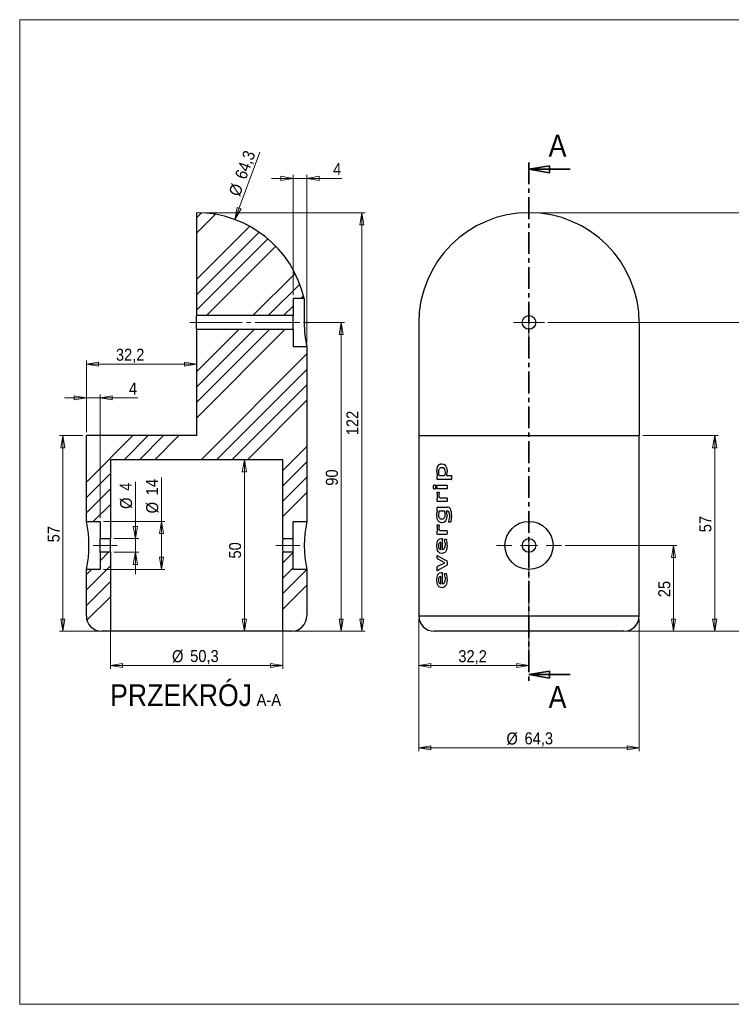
# Model space of a CAD drawing. Header units: millimetres. Extents: x 30 to 415, y 5 to 292.
# Tile 1 of 2: x 30 to 238, y 5 to 292. Entities that reach past the tile are written whole.
import ezdxf

# ---------------------------------------------------------------- set-up
doc = ezdxf.new("R2010")
doc.units = ezdxf.units.MM
for name, pattern in [('SLD-Linia-ciągła', [0]), ('SLD-Linia-długa-kreska-kropka', [19.05, 15.24, -1.27, 1.27, -1.27]), ('SLD-Linia-kreska-kropka', [10.16, 6.35, -1.27, 1.27, -1.27])]:
    doc.linetypes.add(name, pattern=pattern)
doc.styles.add('SLDTEXTSTYLE0', font='GOTHIC.TTF', dxfattribs={"width": 0.913})
doc.dimstyles.new('SLDDIMSTYLE0', dxfattribs={"dimtxt": 3.5, "dimasz": 3.556, "dimexe": 0, "dimexo": 0.0625, "dimgap": 0.875, "dimtad": 1, "dimdec": 1, "dimrnd": 1e-09, "dimzin": 12, "dimdsep": 46, "dimtxsty": 'SLDTEXTSTYLE0', "dimblk1": 'CLOSED', "dimblk2": 'CLOSED', "dimsah": 1, "dimcen": 0.09, "dimadec": 0, "dimazin": 3, "dimtfac": 1, "dimtdec": 1, "dimtofl": 0, "dimtmove": 0, "dimatfit": 3, "dimldrblk": 'CLOSED', "dimfxl": 1, "dimfrac": 2, "dimtolj": 1, "dimtzin": 12, "dimarcsym": 0})
doc.dimstyles.new('SLDDIMSTYLE1', dxfattribs={"dimtxt": 3.5, "dimasz": 3.556, "dimexe": 0, "dimexo": 0.0625, "dimgap": 0.875, "dimtad": 1, "dimdec": 1, "dimrnd": 1e-09, "dimzin": 12, "dimdsep": 46, "dimtxsty": 'SLDTEXTSTYLE0', "dimblk1": 'CLOSED', "dimblk2": 'CLOSED', "dimsah": 1, "dimcen": 0.09, "dimadec": 0, "dimazin": 3, "dimtfac": 1, "dimtdec": 1, "dimtmove": 0, "dimatfit": 0, "dimldrblk": 'CLOSED', "dimfxl": 1, "dimfrac": 2, "dimtolj": 1, "dimtzin": 12, "dimarcsym": 0})
doc.dimstyles.new('SLDDIMSTYLE2', dxfattribs={"dimtxt": 3.5, "dimasz": 3.556, "dimexe": 0, "dimexo": 0.0625, "dimgap": 0.875, "dimtad": 1, "dimdec": 1, "dimrnd": 1e-09, "dimzin": 12, "dimdsep": 46, "dimtxsty": 'SLDTEXTSTYLE0', "dimblk1": 'CLOSED', "dimblk2": 'CLOSED', "dimsah": 1, "dimcen": 0, "dimadec": 0, "dimazin": 3, "dimtfac": 1, "dimtdec": 1, "dimtofl": 0, "dimtmove": 0, "dimatfit": 3, "dimldrblk": 'CLOSED', "dimfxl": 1, "dimfrac": 2, "dimtolj": 1, "dimtzin": 12, "dimarcsym": 0})

# ---------------------------------------------------------------- blocks, each defined once
blk = doc.blocks.new('_Closed')
at = {"color": 0, "linetype": 'ByBlock', "lineweight": -2}
for p, q in [((-1, 0.166667), (0, 0)), ((-1, 0.166667), (-1, -0.166667)), ((0, 0), (-1, -0.166667)), ((0, 0), (-1, 0))]:
    blk.add_line(p, q, dxfattribs=at)
blk = doc.blocks.new('_D')
at = {"color": 7, "linetype": 'SLD-Linia-ciągła', "lineweight": 18, "true_color": 0xffffff}
for p, q in [((189.02, 138.75), (221.67, 138.75)), ((220.67, 113.75), (220.67, 138.75)), ((207.17, 113.75), (221.67, 113.75))]:
    blk.add_line(p, q, dxfattribs=at)
at = {"color": 7, "linetype": 'SLD-Linia-ciągła', "lineweight": 18, "true_color": 0xffffff, "xscale": 3.556, "yscale": 3.556}
for p, rotation in [((220.67, 138.75), 90.0000000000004), ((220.67, 113.75), 270.0000000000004)]:
    blk.add_blockref('_Closed', p, dxfattribs=dict(at, rotation=rotation))
at = {"color": 7, "linetype": 'SLD-Linia-ciągła', "lineweight": 18, "true_color": 0xffffff, "insert": (216.2, 123.66), "char_height": 3.5, "attachment_point": 1, "rotation": 90, "style": 'SLDTEXTSTYLE0'}
blk.add_mtext('25', dxfattribs=at)
blk = doc.blocks.new('_D_1')
at = {"color": 7, "linetype": 'SLD-Linia-ciągła', "lineweight": 18, "true_color": 0xffffff}
for p, q in [((211.67, 170.75), (233.67, 170.75)), ((232.67, 113.75), (232.67, 170.75)), ((207.17, 113.75), (233.67, 113.75))]:
    blk.add_line(p, q, dxfattribs=at)
at = {"color": 7, "linetype": 'SLD-Linia-ciągła', "lineweight": 18, "true_color": 0xffffff, "xscale": 3.556, "yscale": 3.556}
for p, rotation in [((232.67, 170.75), 90.0000000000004), ((232.67, 113.75), 270.0000000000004)]:
    blk.add_blockref('_Closed', p, dxfattribs=dict(at, rotation=rotation))
at = {"color": 7, "linetype": 'SLD-Linia-ciągła', "lineweight": 18, "true_color": 0xffffff, "insert": (228.2, 142.59), "char_height": 3.5, "attachment_point": 1, "rotation": 90, "style": 'SLDTEXTSTYLE0'}
blk.add_mtext('57', dxfattribs=at)
blk = doc.blocks.new('_D_2')
at = {"color": 7, "linetype": 'SLD-Linia-ciągła', "lineweight": 18, "true_color": 0xffffff}
for p, q in [((184.02, 203.75), (245.67, 203.75)), ((244.67, 113.75), (244.67, 203.75)), ((207.17, 113.75), (245.67, 113.75))]:
    blk.add_line(p, q, dxfattribs=at)
at = {"color": 7, "linetype": 'SLD-Linia-ciągła', "lineweight": 18, "true_color": 0xffffff, "xscale": 3.556, "yscale": 3.556}
for p, rotation in [((244.67, 203.75), 90.0000000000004), ((244.67, 113.75), 270.0000000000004)]:
    blk.add_blockref('_Closed', p, dxfattribs=dict(at, rotation=rotation))
at = {"color": 7, "linetype": 'SLD-Linia-ciągła', "lineweight": 18, "true_color": 0xffffff, "insert": (240.2, 156.16), "char_height": 3.5, "attachment_point": 1, "rotation": 90, "style": 'SLDTEXTSTYLE0'}
blk.add_mtext('90', dxfattribs=at)
blk = doc.blocks.new('_D_3')
at = {"color": 7, "linetype": 'SLD-Linia-ciągła', "lineweight": 18, "true_color": 0xffffff}
for p, q in [((179.52, 235.75), (254.61, 235.75)), ((253.61, 113.75), (253.61, 235.75)), ((207.17, 113.75), (254.61, 113.75))]:
    blk.add_line(p, q, dxfattribs=at)
at = {"color": 7, "linetype": 'SLD-Linia-ciągła', "lineweight": 18, "true_color": 0xffffff, "xscale": 3.556, "yscale": 3.556}
for p, rotation in [((253.61, 235.75), 90.0000000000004), ((253.61, 113.75), 270.0000000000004)]:
    blk.add_blockref('_Closed', p, dxfattribs=dict(at, rotation=rotation))
at = {"color": 7, "linetype": 'SLD-Linia-ciągła', "lineweight": 18, "true_color": 0xffffff, "insert": (249.14, 154.87), "char_height": 3.5, "attachment_point": 1, "rotation": 90, "style": 'SLDTEXTSTYLE0'}
blk.add_mtext('122', dxfattribs=at)
blk = doc.blocks.new('_D_4')
at = {"color": 7, "linetype": 'SLD-Linia-ciągła', "lineweight": 18, "true_color": 0xffffff}
for p, q in [((146.37, 117.25), (146.37, 78.75)), ((210.67, 117.25), (210.67, 78.75)), ((146.37, 79.75), (210.67, 79.75))]:
    blk.add_line(p, q, dxfattribs=at)
at = {"color": 7, "linetype": 'SLD-Linia-ciągła', "lineweight": 18, "true_color": 0xffffff, "xscale": 3.556, "yscale": 3.556, "rotation": 180.0000000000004}
blk.add_blockref('_Closed', (146.37, 79.75), dxfattribs=at)
at = {"color": 7, "linetype": 'SLD-Linia-ciągła', "lineweight": 18, "true_color": 0xffffff, "xscale": 3.556, "yscale": 3.556}
blk.add_blockref('_Closed', (210.67, 79.75), dxfattribs=at)
at = {"color": 7, "linetype": 'SLD-Linia-ciągła', "lineweight": 18, "true_color": 0xffffff, "char_height": 3.5, "attachment_point": 1, "style": 'SLDTEXTSTYLE0'}
for s, insert in [('%%c', (171.94, 84.22)), ('64,3', (177.22, 84.27))]:
    blk.add_mtext(s, dxfattribs=dict(at, insert=insert))
blk = doc.blocks.new('_D_5')
at = {"color": 7, "linetype": 'SLD-Linia-ciągła', "lineweight": 18, "true_color": 0xffffff}
for p, q in [((178.52, 128.25), (178.52, 102.75)), ((146.37, 117.25), (146.37, 102.75)), ((146.37, 103.75), (178.52, 103.75))]:
    blk.add_line(p, q, dxfattribs=at)
at = {"color": 7, "linetype": 'SLD-Linia-ciągła', "lineweight": 18, "true_color": 0xffffff, "xscale": 3.556, "yscale": 3.556, "rotation": 180.0000000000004}
blk.add_blockref('_Closed', (146.37, 103.75), dxfattribs=at)
at = {"color": 7, "linetype": 'SLD-Linia-ciągła', "lineweight": 18, "true_color": 0xffffff, "xscale": 3.556, "yscale": 3.556}
blk.add_blockref('_Closed', (178.52, 103.75), dxfattribs=at)
at = {"color": 7, "linetype": 'SLD-Linia-ciągła', "lineweight": 18, "true_color": 0xffffff, "insert": (157.92, 108.22), "char_height": 3.5, "attachment_point": 1, "style": 'SLDTEXTSTYLE0'}
blk.add_mtext('32,2', dxfattribs=at)
blk = doc.blocks.new('SW_CENTERMARKSYMBOL_0')
at = {"color": 0, "linetype": 'SLD-Linia-ciągła', "lineweight": 18}
for p, q in [((0, 2.5), (0, 4.5)), ((-2.5, 0), (-4.5, 0)), ((0, 0), (-2.5, 0)), ((0, 0), (0, 2.5)), ((0, 0), (0, -2.5)), ((0, 0), (2.5, 0)), ((2.5, 0), (4.5, 0)), ((0, -2.5), (0, -4.5))]:
    blk.add_line(p, q, dxfattribs=at)
blk = doc.blocks.new('SW_CENTERMARKSYMBOL_1')
at = {"color": 0, "linetype": 'SLD-Linia-ciągła', "lineweight": 18}
for p, q in [((0, 5), (0, 9.5)), ((-5, 0), (-9.5, 0)), ((0, 0), (-2.5, 0)), ((0, 0), (0, 2.5)), ((0, 0), (0, -2.5)), ((0, 0), (2.5, 0)), ((5, 0), (9.5, 0)), ((0, -5), (0, -9.5))]:
    blk.add_line(p, q, dxfattribs=at)
blk = doc.blocks.new('_D_6')
at = {"color": 7, "linetype": 'SLD-Linia-ciągła', "lineweight": 18, "true_color": 0xffffff}
for p, q in [((56.44, 139.75), (56.44, 102.75)), ((106.74, 139.75), (106.74, 102.75)), ((106.74, 103.75), (56.44, 103.75))]:
    blk.add_line(p, q, dxfattribs=at)
at = {"color": 7, "linetype": 'SLD-Linia-ciągła', "lineweight": 18, "true_color": 0xffffff, "xscale": 3.556, "yscale": 3.556, "rotation": 180.0000000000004}
blk.add_blockref('_Closed', (56.44, 103.75, 15.87), dxfattribs=at)
at = {"color": 7, "linetype": 'SLD-Linia-ciągła', "lineweight": 18, "true_color": 0xffffff, "xscale": 3.556, "yscale": 3.556}
blk.add_blockref('_Closed', (106.74, 103.75, 15.87), dxfattribs=at)
at = {"color": 7, "linetype": 'SLD-Linia-ciągła', "lineweight": 18, "true_color": 0xffffff, "char_height": 3.5, "attachment_point": 1, "style": 'SLDTEXTSTYLE0'}
for s, insert in [('%%c', (74.43, 108.22)), ('50,3', (79.71, 108.27))]:
    blk.add_mtext(s, dxfattribs=dict(at, insert=insert))
blk = doc.blocks.new('_D_7')
at = {"color": 7, "linetype": 'SLD-Linia-ciągła', "lineweight": 18, "true_color": 0xffffff}
blk.add_line((95.51, 163.75), (95.51, 113.75), dxfattribs=at)
at = {"color": 7, "linetype": 'SLD-Linia-ciągła', "lineweight": 18, "true_color": 0xffffff, "xscale": 3.556, "yscale": 3.556}
for p, rotation in [((95.51, 163.75, 15.87), 90.0000000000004), ((95.51, 113.75, 15.87), 270.0000000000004)]:
    blk.add_blockref('_Closed', p, dxfattribs=dict(at, rotation=rotation))
at = {"color": 7, "linetype": 'SLD-Linia-ciągła', "lineweight": 18, "true_color": 0xffffff, "insert": (91.04, 134.93), "char_height": 3.5, "attachment_point": 1, "rotation": 90, "style": 'SLDTEXTSTYLE0'}
blk.add_mtext('50', dxfattribs=at)
blk = doc.blocks.new('_D_8')
at = {"color": 7, "linetype": 'SLD-Linia-ciągła', "lineweight": 18, "true_color": 0xffffff}
for p, q in [((48.44, 170.75), (41.61, 170.75)), ((42.61, 113.75), (42.61, 170.75)), ((55.44, 113.75), (41.61, 113.75))]:
    blk.add_line(p, q, dxfattribs=at)
at = {"color": 7, "linetype": 'SLD-Linia-ciągła', "lineweight": 18, "true_color": 0xffffff, "xscale": 3.556, "yscale": 3.556}
for p, rotation in [((42.61, 170.75, 15.87), 90.0000000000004), ((42.61, 113.75, 15.87), 270.0000000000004)]:
    blk.add_blockref('_Closed', p, dxfattribs=dict(at, rotation=rotation))
at = {"color": 7, "linetype": 'SLD-Linia-ciągła', "lineweight": 18, "true_color": 0xffffff, "insert": (38.14, 139.66), "char_height": 3.5, "attachment_point": 1, "rotation": 90, "style": 'SLDTEXTSTYLE0'}
blk.add_mtext('57', dxfattribs=at)
blk = doc.blocks.new('_D_9')
at = {"color": 7, "linetype": 'SLD-Linia-ciągła', "lineweight": 18, "true_color": 0xffffff}
for p, q in [((82.59, 235.75), (130.74, 235.75)), ((129.74, 113.75), (129.74, 235.75)), ((107.74, 113.75), (130.74, 113.75))]:
    blk.add_line(p, q, dxfattribs=at)
at = {"color": 7, "linetype": 'SLD-Linia-ciągła', "lineweight": 18, "true_color": 0xffffff, "xscale": 3.556, "yscale": 3.556}
for p, rotation in [((129.74, 235.75, 15.87), 90.0000000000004), ((129.74, 113.75, 15.87), 270.0000000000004)]:
    blk.add_blockref('_Closed', p, dxfattribs=dict(at, rotation=rotation))
at = {"color": 7, "linetype": 'SLD-Linia-ciągła', "lineweight": 18, "true_color": 0xffffff, "insert": (125.27, 170.87), "char_height": 3.5, "attachment_point": 1, "rotation": 90, "style": 'SLDTEXTSTYLE0'}
blk.add_mtext('122', dxfattribs=at)
blk = doc.blocks.new('_D_10')
at = {"color": 7, "linetype": 'SLD-Linia-ciągła', "lineweight": 18, "true_color": 0xffffff}
for p, q in [((112.74, 203.75), (124.74, 203.75)), ((123.74, 113.75), (123.74, 203.75)), ((107.74, 113.75), (124.74, 113.75))]:
    blk.add_line(p, q, dxfattribs=at)
at = {"color": 7, "linetype": 'SLD-Linia-ciągła', "lineweight": 18, "true_color": 0xffffff, "xscale": 3.556, "yscale": 3.556}
for p, rotation in [((123.74, 203.75, 15.87), 90.0000000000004), ((123.74, 113.75, 15.87), 270.0000000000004)]:
    blk.add_blockref('_Closed', p, dxfattribs=dict(at, rotation=rotation))
at = {"color": 7, "linetype": 'SLD-Linia-ciągła', "lineweight": 18, "true_color": 0xffffff, "insert": (119.27, 156.16), "char_height": 3.5, "attachment_point": 1, "rotation": 90, "style": 'SLDTEXTSTYLE0'}
blk.add_mtext('90', dxfattribs=at)
blk = doc.blocks.new('_D_11')
at = {"color": 7, "linetype": 'SLD-Linia-ciągła', "lineweight": 18, "true_color": 0xffffff}
for p, q in [((109.74, 245.75), (103.39, 245.75)), ((109.74, 211.75), (109.74, 246.75)), ((109.74, 245.75), (113.74, 245.75)), ((113.74, 197.75), (113.74, 246.75)), ((113.74, 245.75), (123.97, 245.75))]:
    blk.add_line(p, q, dxfattribs=at)
at = {"color": 7, "linetype": 'SLD-Linia-ciągła', "lineweight": 18, "true_color": 0xffffff, "xscale": 3.556, "yscale": 3.556}
blk.add_blockref('_Closed', (109.74, 245.75, 15.87), dxfattribs=at)
at = {"color": 7, "linetype": 'SLD-Linia-ciągła', "lineweight": 18, "true_color": 0xffffff, "xscale": 3.556, "yscale": 3.556, "rotation": 180.0000000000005}
blk.add_blockref('_Closed', (113.74, 245.75, 15.87), dxfattribs=at)
at = {"color": 7, "linetype": 'SLD-Linia-ciągła', "lineweight": 18, "true_color": 0xffffff, "insert": (121.39, 250.22), "char_height": 3.5, "attachment_point": 1, "style": 'SLDTEXTSTYLE0'}
blk.add_mtext('4', dxfattribs=at)
blk = doc.blocks.new('_D_12')
at = {"color": 7, "linetype": 'SLD-Linia-ciągła', "lineweight": 18, "true_color": 0xffffff}
for p, q in [((49.44, 181.75), (43.09, 181.75)), ((49.44, 171.75), (49.44, 182.75)), ((53.44, 181.75), (49.44, 181.75)), ((53.44, 146.75), (53.44, 182.75)), ((53.44, 181.75), (64.43, 181.75))]:
    blk.add_line(p, q, dxfattribs=at)
at = {"color": 7, "linetype": 'SLD-Linia-ciągła', "lineweight": 18, "true_color": 0xffffff, "xscale": 3.556, "yscale": 3.556}
blk.add_blockref('_Closed', (49.44, 181.75, 15.87), dxfattribs=at)
at = {"color": 7, "linetype": 'SLD-Linia-ciągła', "lineweight": 18, "true_color": 0xffffff, "xscale": 3.556, "yscale": 3.556, "rotation": 180.0000000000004}
blk.add_blockref('_Closed', (53.44, 181.75, 15.87), dxfattribs=at)
at = {"color": 7, "linetype": 'SLD-Linia-ciągła', "lineweight": 18, "true_color": 0xffffff, "insert": (61.84, 186.22), "char_height": 3.5, "attachment_point": 1, "style": 'SLDTEXTSTYLE0'}
blk.add_mtext('4', dxfattribs=at)
blk = doc.blocks.new('_D_13')
at = {"color": 7, "linetype": 'SLD-Linia-ciągła', "lineweight": 18, "true_color": 0xffffff}
blk.add_line((92.75, 233.75), (100.01, 253.34), dxfattribs=at)
at = {"color": 7, "linetype": 'SLD-Linia-ciągła', "lineweight": 18, "true_color": 0xffffff, "xscale": 3.556, "yscale": 3.556, "rotation": 249.6879163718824}
blk.add_blockref('_Closed', (92.75, 233.75, 15.87), dxfattribs=at)
at = {"color": 7, "linetype": 'SLD-Linia-ciągła', "lineweight": 18, "true_color": 0xffffff, "char_height": 3.5, "attachment_point": 1, "rotation": 69.6879, "style": 'SLDTEXTSTYLE0'}
for s, insert in [('64,3', (92.63, 246.42)), ('%%c', (90.84, 241.45))]:
    blk.add_mtext(s, dxfattribs=dict(at, insert=insert))
blk = doc.blocks.new('_D_14')
at = {"color": 7, "linetype": 'SLD-Linia-ciągła', "lineweight": 18, "true_color": 0xffffff}
for p, q in [((49.44, 171.75), (49.44, 192.62)), ((81.59, 191.62), (49.44, 191.62))]:
    blk.add_line(p, q, dxfattribs=at)
at = {"color": 7, "linetype": 'SLD-Linia-ciągła', "lineweight": 18, "true_color": 0xffffff, "xscale": 3.556, "yscale": 3.556, "rotation": 180.0000000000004}
blk.add_blockref('_Closed', (49.44, 191.62, 15.87), dxfattribs=at)
at = {"color": 7, "linetype": 'SLD-Linia-ciągła', "lineweight": 18, "true_color": 0xffffff, "xscale": 3.556, "yscale": 3.556}
blk.add_blockref('_Closed', (81.59, 191.62, 15.87), dxfattribs=at)
at = {"color": 7, "linetype": 'SLD-Linia-ciągła', "lineweight": 18, "true_color": 0xffffff, "insert": (58.06, 196.09), "char_height": 3.5, "attachment_point": 1, "style": 'SLDTEXTSTYLE0'}
blk.add_mtext('32,2', dxfattribs=at)
blk = doc.blocks.new('_D_15')
at = {"color": 7, "linetype": 'SLD-Linia-ciągła', "lineweight": 18, "true_color": 0xffffff}
for p, q in [((63.73, 140.75), (63.73, 157.25)), ((57.44, 140.75), (64.73, 140.75)), ((63.73, 136.75), (63.73, 140.75)), ((57.44, 136.75), (64.73, 136.75)), ((63.73, 136.75), (63.73, 130.4))]:
    blk.add_line(p, q, dxfattribs=at)
at = {"color": 7, "linetype": 'SLD-Linia-ciągła', "lineweight": 18, "true_color": 0xffffff, "xscale": 3.556, "yscale": 3.556}
for p, rotation in [((63.73, 140.75, 15.87), 270.0000000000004), ((63.73, 136.75, 15.87), 90.0000000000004)]:
    blk.add_blockref('_Closed', p, dxfattribs=dict(at, rotation=rotation))
at = {"color": 7, "linetype": 'SLD-Linia-ciągła', "lineweight": 18, "true_color": 0xffffff, "char_height": 3.5, "attachment_point": 1, "rotation": 90, "style": 'SLDTEXTSTYLE0'}
for s, insert in [('4', (59.2, 154.67)), ('%%c', (59.26, 149.39))]:
    blk.add_mtext(s, dxfattribs=dict(at, insert=insert))
blk = doc.blocks.new('_D_16')
at = {"color": 7, "linetype": 'SLD-Linia-ciągła', "lineweight": 18, "true_color": 0xffffff}
for p, q in [((71.36, 145.75), (71.36, 158.55)), ((54.44, 145.75), (72.36, 145.75)), ((71.36, 145.75), (71.36, 131.75)), ((54.44, 131.75), (72.36, 131.75))]:
    blk.add_line(p, q, dxfattribs=at)
at = {"color": 7, "linetype": 'SLD-Linia-ciągła', "lineweight": 18, "true_color": 0xffffff, "xscale": 3.556, "yscale": 3.556}
for p, rotation in [((71.36, 145.75, 15.87), 90.0000000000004), ((71.36, 131.75, 15.87), 270.0000000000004)]:
    blk.add_blockref('_Closed', p, dxfattribs=dict(at, rotation=rotation))
at = {"color": 7, "linetype": 'SLD-Linia-ciągła', "lineweight": 18, "true_color": 0xffffff, "char_height": 3.5, "attachment_point": 1, "rotation": 90, "style": 'SLDTEXTSTYLE0'}
for s, insert in [('14', (66.84, 153.37)), ('%%c', (66.89, 148.1))]:
    blk.add_mtext(s, dxfattribs=dict(at, insert=insert))

msp = doc.modelspace()

# ---------------------------------------------------------------- hatches: boundary and pattern name
at = {"linetype": 'SLD-Linia-ciągła', "lineweight": 18}
h = msp.add_hatch(dxfattribs=at)
h.set_pattern_fill('ANSI34', color=256, angle=3e-322, style=0)
edge = h.paths.add_edge_path(flags=0)
edge.add_arc((81.59, 203.6), 32.15, 12.8497, 90)
edge.add_line((81.59, 235.75), (81.59, 205.75))
edge.add_line((81.59, 205.75), (109.74, 205.75))
edge.add_line((109.74, 205.75), (109.74, 210.75))
edge.add_line((109.74, 210.75), (112.94, 210.75))
h = msp.add_hatch(dxfattribs=at)
h.set_pattern_fill('ANSI34', color=256, angle=3e-322, style=0)
h.paths.add_polyline_path([(106.74, 140.75), (109.74, 140.75), (109.74, 145.75), (113.74, 145.75), (113.74, 196.75), (109.74, 196.75), (109.74, 201.75), (81.59, 201.75), (81.59, 170.75), (49.44, 170.75), (49.44, 145.75), (53.44, 145.75), (53.44, 140.75), (56.44, 140.75), (56.44, 163.75), (106.74, 163.75)], flags=0)
h = msp.add_hatch(dxfattribs=at)
h.set_pattern_fill('ANSI34', color=256, angle=3e-322, style=0)
edge = h.paths.add_edge_path(flags=0)
edge.add_line((56.44, 113.75), (56.44, 136.75))
edge.add_line((56.44, 136.75), (53.44, 136.75))
edge.add_line((53.44, 136.75), (53.44, 131.75))
edge.add_line((53.44, 131.75), (49.44, 131.75))
edge.add_line((49.44, 131.75), (49.44, 118.25))
edge.add_arc((53.94, 118.25), 4.5, 180, 270)
edge.add_line((53.94, 113.75), (56.44, 113.75))
h = msp.add_hatch(dxfattribs=at)
h.set_pattern_fill('ANSI34', color=256, angle=3e-322, style=0)
edge = h.paths.add_edge_path(flags=0)
edge.add_line((109.74, 131.75), (109.74, 136.75))
edge.add_line((109.74, 136.75), (106.74, 136.75))
edge.add_line((106.74, 136.75), (106.74, 113.75))
edge.add_line((106.74, 113.75), (109.24, 113.75))
edge.add_arc((109.24, 118.25), 4.5, 270, 360)
edge.add_line((113.74, 118.25), (113.74, 131.75))
edge.add_line((113.74, 131.75), (109.74, 131.75))

# ---------------------------------------------------------------- linework, layer by layer
at = {"color": 7, "linetype": 'SLD-Linia-ciągła', "lineweight": 18, "true_color": 0xffffff}
for p, q in [((30, 5), (30, 292)), ((30, 292), (415, 292)), ((415, 5), (30, 5))]:
    msp.add_line(p, q, dxfattribs=at)
at = {"color": 7, "linetype": 'SLD-Linia-kreska-kropka', "lineweight": 35}
msp.add_line((178.52, 250.39), (178.52, 99.11), dxfattribs=at)
at = {"color": 7, "linetype": 'SLD-Linia-ciągła', "lineweight": 35}
for p, q in [((190.52, 248.39), (178.52, 248.39)), ((190.52, 101.11), (178.52, 101.11))]:
    msp.add_line(p, q, dxfattribs=at)
for p, q in [((81.59, 235.75), (81.59, 205.75)), ((112.94, 210.75), (109.74, 210.75)), ((109.74, 210.75), (109.74, 205.75)), ((109.74, 205.75), (81.59, 205.75)), ((81.59, 201.75), (81.59, 205.75)), ((109.74, 201.75), (109.74, 205.75)), ((81.59, 201.75), (81.59, 170.75)), ((81.59, 201.75), (109.74, 201.75)), ((109.74, 201.75), (109.74, 196.75)), ((146.37, 203.6), (146.37, 170.75)), ((210.67, 203.6), (210.67, 170.75)), ((109.74, 196.75), (113.74, 196.75)), ((113.74, 196.75), (113.74, 145.75)), ((49.44, 145.75), (49.44, 170.75)), ((81.59, 170.75), (49.44, 170.75)), ((146.37, 170.75), (146.37, 118.25)), ((146.37, 170.75), (210.67, 170.75)), ((210.67, 118.25), (210.67, 170.75)), ((56.44, 163.75), (56.44, 140.75)), ((106.74, 163.75), (56.44, 163.75)), ((106.74, 140.75), (106.74, 163.75)), ((151.7, 158.09), (151.7, 158.81)), ((151.78, 158.99), (151.83, 158.99)), ((152.49, 159.11), (153.74, 159.11)), ((154.48, 159.11), (155.85, 159.11)), ((155.94, 158.98), (155.94, 158.09)), ((151.7, 155.36), (151.69, 156.25)), ((154.61, 156.25), (154.61, 155.36)), ((151.73, 151.65), (151.73, 152.41)), ((151.8, 152.57), (151.89, 152.57)), ((151.82, 154.28), (152.21, 154.28)), ((152.28, 153.83), (152.26, 153.6)), ((152.29, 154.01), (152.28, 153.83)), ((152.66, 152.66), (154.53, 152.66)), ((154.62, 152.54), (154.61, 151.65)), ((151.7, 149), (151.7, 149.8)), ((151.83, 148.88), (151.77, 148.88)), ((152.19, 148.5), (152.1, 147.83)), ((153.68, 148.78), (152.51, 148.78)), ((154.56, 148.78), (154.41, 148.78)), ((155.96, 147.46), (155.85, 146.17)), ((49.44, 145.75), (53.44, 145.75)), ((53.44, 145.75), (53.44, 140.75)), ((109.74, 145.75), (113.74, 145.75)), ((109.74, 140.75), (109.74, 145.75)), ((151.82, 144.74), (152.21, 144.74)), ((152.28, 144.29), (152.26, 144.07)), ((152.29, 144.47), (152.28, 144.29)), ((155.58, 145.53), (155.21, 145.53)), ((53.44, 136.75), (53.44, 140.75)), ((53.44, 140.75), (56.44, 140.75)), ((106.74, 140.75), (109.74, 140.75)), ((109.74, 136.75), (109.74, 140.75)), ((151.73, 142.11), (151.73, 142.87)), ((151.8, 143.03), (151.89, 143.03)), ((152.66, 143.12), (154.53, 143.12)), ((152.93, 140.82), (153.17, 140.82)), ((153.24, 140.7), (153.24, 137.57)), ((154.61, 143), (154.61, 142.11)), ((152.77, 137.57), (152.77, 139.69)), ((154.11, 139.53), (153.91, 140.31)), ((154.01, 140.54), (154.28, 140.54)), ((56.44, 136.75), (53.44, 136.75)), ((53.44, 136.75), (53.44, 131.75)), ((56.44, 136.75), (56.44, 113.75)), ((106.74, 113.75), (106.74, 136.75)), ((109.74, 136.75), (106.74, 136.75)), ((109.74, 131.75), (109.74, 136.75)), ((151.7, 135.11), (151.7, 135.68)), ((152.69, 137.57), (152.77, 137.57)), ((151.7, 131.55), (151.7, 132.4)), ((151.77, 132.6), (153.95, 133.72)), ((153.95, 133.72), (151.79, 134.87)), ((154.67, 133.95), (154.67, 133.23)), ((49.44, 118.25), (49.44, 131.75)), ((53.44, 131.75), (49.44, 131.75)), ((113.74, 131.75), (109.74, 131.75)), ((113.74, 131.75), (113.74, 118.25)), ((152.77, 127.59), (152.77, 129.71)), ((152.93, 130.84), (153.17, 130.84)), ((153.24, 130.72), (153.24, 127.59)), ((154.11, 129.55), (153.91, 130.33)), ((154.01, 130.56), (154.28, 130.56)), ((152.69, 127.58), (152.77, 127.59)), ((146.37, 118.25), (178.52, 118.25)), ((178.52, 118.25), (210.67, 118.25)), ((56.44, 113.75), (53.94, 113.75)), ((106.74, 113.75), (56.44, 113.75)), ((109.24, 113.75), (106.74, 113.75)), ((178.52, 113.75), (150.87, 113.75)), ((206.17, 113.75), (178.52, 113.75))]:
    msp.add_line(p, q)
at = {"color": 7, "linetype": 'SLD-Linia-długa-kreska-kropka', "lineweight": 18, "true_color": 0xffffff}
for p, q in [((79.59, 203.75), (111.74, 203.75)), ((58.44, 138.75), (51.44, 138.75)), ((111.74, 138.75), (104.74, 138.75))]:
    msp.add_line(p, q, dxfattribs=at)
at = {"flags": 128}
for points in [[(112.94, 210.75), (112.94, 210.71), (112.94, 210.51), (112.94, 210.1), (112.94, 209.53), (112.95, 208.77), (112.95, 207.9), (112.96, 206.88), (112.96, 205.8), (112.97, 204.63), (112.97, 203.6)], [(151.65, 160.3), (151.67, 160.62), (151.7, 160.93), (151.74, 161.21), (151.86, 161.63), (152.04, 161.98), (152.26, 162.24), (152.38, 162.34), (152.51, 162.42), (152.68, 162.48), (152.85, 162.52), (153.06, 162.55)], [(153.06, 161.41), (152.7, 161.35), (152.53, 161.26), (152.38, 161.11), (152.25, 160.91), (152.16, 160.65), (152.09, 160.06)], [(153.06, 162.55), (153.65, 162.41), (153.93, 162.22), (154.18, 161.95), (154.4, 161.6), (154.55, 161.18), (154.67, 160.25)], [(153.89, 161.06), (153.5, 161.36), (153.06, 161.41)], [(154.15, 160.06), (154.09, 160.6), (153.89, 161.06)], [(151.7, 158.81), (151.71, 158.88), (151.71, 158.91), (151.72, 158.94), (151.73, 158.97), (151.74, 158.98), (151.76, 158.99), (151.78, 158.99)], [(151.77, 157.97), (151.75, 157.98), (151.73, 157.99), (151.72, 158.01), (151.71, 158.05), (151.7, 158.09)], [(155.85, 157.97), (153.69, 157.97), (151.77, 157.97)], [(151.83, 158.99), (151.82, 159.13), (151.78, 159.26)], [(152.09, 160.06), (152.11, 159.73), (152.17, 159.42), (152.23, 159.28), (152.3, 159.19), (152.49, 159.11)], [(153.74, 159.11), (153.93, 159.2), (154.01, 159.3), (154.07, 159.44), (154.13, 159.74), (154.15, 160.06)], [(154.49, 159.24), (154.48, 159.18), (154.48, 159.11)], [(154.53, 159.37), (154.51, 159.31), (154.49, 159.24)], [(155.85, 159.11), (155.89, 159.1), (155.9, 159.09), (155.91, 159.07), (155.93, 159.03), (155.94, 158.98)], [(150.68, 155.83), (150.7, 156.09), (150.72, 156.2), (150.75, 156.29), (150.8, 156.35), (150.86, 156.4), (150.99, 156.46)], [(150.99, 155.14), (150.85, 155.19), (150.79, 155.24), (150.75, 155.33), (150.71, 155.44), (150.69, 155.57), (150.68, 155.83)], [(150.99, 156.46), (151.13, 156.42), (151.19, 156.36), (151.24, 156.28), (151.27, 156.17), (151.29, 156.05), (151.31, 155.79)], [(151.31, 155.79), (151.29, 155.53), (151.27, 155.41), (151.23, 155.3), (151.18, 155.22), (151.12, 155.17), (150.99, 155.14)], [(151.76, 155.23), (151.74, 155.24), (151.73, 155.25), (151.72, 155.27), (151.7, 155.31), (151.7, 155.36)], [(151.76, 156.37), (153.09, 156.37), (154.53, 156.37)], [(154.53, 155.23), (153.09, 155.23), (151.76, 155.23)], [(154.53, 156.37), (154.56, 156.36), (154.58, 156.35), (154.59, 156.33), (154.6, 156.29), (154.61, 156.25)], [(151.71, 153.9), (151.71, 154.02), (151.72, 154.14)], [(151.72, 154.14), (151.73, 154.21), (151.73, 154.24), (151.74, 154.26), (151.76, 154.27), (151.78, 154.28), (151.82, 154.28)], [(151.89, 152.57), (151.88, 152.7), (151.85, 152.83)], [(152.21, 154.28), (152.25, 154.27), (152.26, 154.26), (152.27, 154.25), (152.28, 154.23), (152.29, 154.2), (152.3, 154.14)], [(152.26, 153.6), (152.26, 153.49), (152.26, 153.37)], [(152.26, 153.37), (152.27, 153.08), (152.3, 152.95), (152.35, 152.84), (152.41, 152.75), (152.49, 152.69), (152.66, 152.66)], [(152.3, 154.14), (152.3, 154.07), (152.29, 154.01)], [(154.53, 152.66), (154.56, 152.65), (154.58, 152.64), (154.59, 152.62), (154.61, 152.58), (154.62, 152.54)], [(151.8, 151.52), (151.77, 151.53), (151.76, 151.54), (151.75, 151.56), (151.74, 151.6), (151.73, 151.65)], [(151.77, 149.92), (153.14, 149.92), (154.63, 149.92)], [(154.53, 151.52), (153.1, 151.52), (151.8, 151.52)], [(151.65, 147.68), (151.68, 148.19), (151.79, 148.67)], [(153.1, 145.34), (152.53, 145.49), (152.28, 145.68), (152.05, 145.96), (151.87, 146.32), (151.75, 146.74), (151.65, 147.68)], [(151.77, 148.88), (151.74, 148.89), (151.73, 148.9), (151.72, 148.91), (151.71, 148.93), (151.71, 148.95), (151.7, 149)], [(151.79, 148.67), (151.82, 148.77), (151.83, 148.88)], [(152.1, 147.83), (152.17, 147.24), (152.26, 146.98), (152.39, 146.77), (152.54, 146.63), (152.72, 146.54), (153.08, 146.48)], [(152.51, 148.78), (152.41, 148.78), (152.36, 148.76), (152.32, 148.74), (152.25, 148.63), (152.19, 148.5)], [(153.08, 146.48), (153.45, 146.54), (153.64, 146.64), (153.79, 146.79), (153.93, 147), (154.03, 147.26), (154.1, 147.85)], [(154.61, 147.57), (154.51, 146.68), (154.37, 146.27), (154.17, 145.92), (153.93, 145.65), (153.66, 145.48), (153.1, 145.34)], [(154.1, 147.85), (154.08, 148.17), (154.01, 148.47), (153.95, 148.61), (153.88, 148.7), (153.68, 148.78)], [(154.41, 148.78), (154.42, 148.65), (154.46, 148.53)], [(155.12, 148.55), (154.86, 148.75), (154.56, 148.78)], [(155.4, 147.39), (155.35, 148.01), (155.12, 148.55)], [(151.71, 144.36), (151.71, 144.48), (151.72, 144.6)], [(151.72, 144.6), (151.73, 144.67), (151.73, 144.7), (151.74, 144.72), (151.76, 144.73), (151.78, 144.74), (151.82, 144.74)], [(152.21, 144.74), (152.25, 144.73), (152.26, 144.73), (152.28, 144.71), (152.28, 144.69), (152.29, 144.66), (152.3, 144.6)], [(152.26, 144.07), (152.26, 143.95), (152.26, 143.84)], [(152.26, 143.84), (152.27, 143.54), (152.3, 143.41), (152.35, 143.3), (152.41, 143.21), (152.49, 143.15), (152.66, 143.12)], [(152.3, 144.6), (152.3, 144.53), (152.29, 144.47)], [(155.11, 145.64), (155.12, 145.72), (155.14, 145.78)], [(155.21, 145.53), (155.17, 145.53), (155.15, 145.54), (155.14, 145.55), (155.13, 145.57), (155.12, 145.59), (155.11, 145.64)], [(155.85, 146.17), (155.77, 145.79), (155.75, 145.69), (155.71, 145.61), (155.65, 145.56), (155.58, 145.53)], [(151.65, 138.66), (151.72, 139.52), (151.82, 139.92), (151.98, 140.27), (152.18, 140.53), (152.41, 140.7), (152.93, 140.82)], [(151.8, 141.98), (151.77, 142), (151.76, 142.01), (151.75, 142.02), (151.74, 142.06), (151.73, 142.11)], [(154.53, 141.98), (153.1, 141.98), (151.8, 141.98)], [(151.89, 143.03), (151.88, 143.16), (151.85, 143.29)], [(153.17, 140.82), (153.2, 140.81), (153.21, 140.8), (153.22, 140.79), (153.23, 140.75), (153.24, 140.7)], [(154.53, 143.12), (154.56, 143.11), (154.58, 143.1), (154.59, 143.08), (154.6, 143.05), (154.61, 143)], [(153.1, 136.42), (152.54, 136.54), (152.28, 136.71), (152.05, 136.96), (151.87, 137.31), (151.74, 137.73), (151.65, 138.66)], [(152.77, 139.69), (152.51, 139.62), (152.39, 139.54), (152.28, 139.42), (152.2, 139.25), (152.14, 139.06), (152.1, 138.62)], [(152.1, 138.62), (152.15, 138.21), (152.19, 138.03), (152.26, 137.86), (152.35, 137.73), (152.45, 137.64), (152.69, 137.57)], [(154.67, 138.81), (154.58, 137.85), (154.45, 137.41), (154.24, 137.03), (153.99, 136.74), (153.7, 136.55), (153.1, 136.42)], [(153.24, 137.57), (153.59, 137.65), (153.75, 137.77), (153.9, 137.94), (154.01, 138.16), (154.09, 138.42), (154.15, 138.97)], [(153.88, 140.44), (153.89, 140.47), (153.89, 140.49), (153.91, 140.51), (153.93, 140.53), (154.01, 140.54)], [(153.91, 140.31), (153.89, 140.37), (153.88, 140.44)], [(154.15, 138.97), (154.14, 139.25), (154.11, 139.53)], [(154.28, 140.54), (154.35, 140.54), (154.38, 140.53), (154.4, 140.51), (154.42, 140.48), (154.44, 140.44), (154.47, 140.35)], [(151.7, 135.68), (151.71, 135.77), (151.71, 135.8), (151.72, 135.81), (151.73, 135.82), (151.75, 135.83)], [(151.75, 135.83), (151.77, 135.83), (151.79, 135.82)], [(151.65, 128.68), (151.72, 129.54), (151.82, 129.94), (151.98, 130.29), (152.18, 130.55), (152.41, 130.72), (152.93, 130.84)], [(151.77, 131.36), (151.75, 131.37), (151.73, 131.38), (151.72, 131.4), (151.71, 131.42), (151.7, 131.48), (151.7, 131.55)], [(151.83, 131.38), (151.8, 131.37), (151.77, 131.36)], [(152.77, 129.71), (152.51, 129.63), (152.39, 129.56), (152.28, 129.44), (152.2, 129.27), (152.14, 129.07), (152.1, 128.64)], [(153.17, 130.84), (153.2, 130.83), (153.21, 130.82), (153.22, 130.81), (153.24, 130.77), (153.24, 130.72)], [(153.88, 130.46), (153.89, 130.49), (153.89, 130.51), (153.91, 130.53), (153.93, 130.55), (154.01, 130.56)], [(153.91, 130.33), (153.89, 130.39), (153.88, 130.46)], [(154.16, 128.99), (154.14, 129.27), (154.11, 129.55)], [(154.28, 130.56), (154.35, 130.56), (154.38, 130.55), (154.4, 130.53), (154.42, 130.5), (154.44, 130.46), (154.47, 130.37)], [(153.1, 126.44), (152.54, 126.55), (152.28, 126.73), (152.05, 126.98), (151.87, 127.33), (151.75, 127.75), (151.65, 128.68)], [(152.1, 128.64), (152.15, 128.23), (152.19, 128.05), (152.26, 127.88), (152.35, 127.75), (152.45, 127.66), (152.69, 127.58)], [(154.68, 128.83), (154.58, 127.87), (154.45, 127.43), (154.25, 127.05), (153.99, 126.76), (153.7, 126.57), (153.1, 126.44)], [(153.24, 127.59), (153.59, 127.67), (153.75, 127.79), (153.9, 127.96), (154.01, 128.18), (154.09, 128.44), (154.16, 128.99)]]:
    msp.add_lwpolyline(points, dxfattribs=at)
for centre, radius in [((178.52, 203.75), 2), ((178.52, 138.75), 7), ((178.52, 138.75), 2)]:
    msp.add_circle(centre, radius)
for centre, radius, start, end in [((81.59, 203.6), 32.15, 12.8497, 90), ((178.52, 203.6), 32.15, 0, 180), ((146.08, 203.85), 33.11, 180.4466, 192.3962), ((155.41, 160.24), 3.76, 179.1461, 195.1306), ((151.74, 160.26), 2.93, 342.2325, 359.8128), ((155.82, 158.09), 0.12, 285.0855, 3.513), ((151.81, 156.26), 0.121, 114.7229, 186.8933), ((154.5, 155.35), 0.12, 288.1321, 4.5608), ((156.77, 154.04), 5.07, 181.5412, 193.7509), ((151.86, 152.44), 0.139, 118.5869, 192.4481), ((151.82, 149.81), 0.12, 114.9521, 187.3682), ((154.5, 151.64), 0.12, 288.0985, 4.3823), ((154.75, 148.99), 0.941, 24.7686, 97.1181), ((151.15, 147.56), 4.81, 358.7296, 22.2013), ((151.81, 147.62), 2.8, 359.0145, 18.9981), ((150.13, 147.43), 5.28, 341.8736, 359.604), ((17.78, 138.75), 32.43, 347.5354, 12.4646), ((145.41, 138.75), 32.43, 167.5347, 192.4653), ((156.74, 144.49), 5.04, 181.4916, 193.7706), ((31.34, 138.75), 25.19, 355.4458, 4.5542), ((131.85, 138.75), 25.19, 175.4458, 184.5542), ((151.86, 142.9), 0.139, 118.5862, 192.4566), ((154.5, 142.1), 0.12, 288.0807, 4.3871), ((149.12, 138.86), 5.55, 359.4105, 15.5173), ((151.96, 135.06), 0.258, 168.6464, 230.0577), ((172.74, 170.31), 40.36, 238.7182, 243.0043), ((151.92, 132.44), 0.218, 131.8712, 190.4377), ((173.14, 96.59), 40.8, 117.2621, 121.4986), ((154.33, 134.01), 0.347, 349.4963, 75.1401), ((154.35, 133.18), 0.329, 288.612, 8.7702), ((149.17, 128.89), 5.51, 359.3597, 15.606), ((53.94, 118.25), 4.5, 180, 270), ((109.24, 118.25), 4.5, 270, 0), ((150.87, 118.25), 4.5, 180, 270), ((206.17, 118.25), 4.5, 270, 0)]:
    msp.add_arc(centre, radius, start, end)

# ---------------------------------------------------------------- block references
at = {"color": 7, "linetype": 'SLD-Linia-ciągła', "lineweight": 35, "xscale": 6, "yscale": 6, "rotation": 180.0000000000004}
for p in [(178.52, 248.39), (178.52, 101.11)]:
    msp.add_blockref('_Closed', p, dxfattribs=at)
at = {"color": 7, "linetype": 'SLD-Linia-ciągła', "lineweight": 18, "true_color": 0xffffff}
for name, p in [('SW_CENTERMARKSYMBOL_0', (178.52, 203.75)), ('SW_CENTERMARKSYMBOL_1', (178.52, 138.75))]:
    msp.add_blockref(name, p, dxfattribs=at)

# ---------------------------------------------------------------- texts
at = {"color": 7, "linetype": 'Continuous', "char_height": 6.35, "attachment_point": 1, "style": 'SLDTEXTSTYLE0'}
for insert in [(184.25, 258.47), (184.25, 97.75)]:
    msp.add_mtext('A', dxfattribs=dict(at, insert=insert))
at = {"color": 7, "linetype": 'SLD-Linia-ciągła', "lineweight": 18, "true_color": 0xffffff, "attachment_point": 2, "style": 'SLDTEXTSTYLE0'}
for s, insert, char_height in [('PRZEKRÓJ ', (77.06, 98.27), 6.35), ('A-A', (102.65, 95.47), 3.5)]:
    msp.add_mtext(s, dxfattribs=dict(at, insert=insert, char_height=char_height))

# ---------------------------------------------------------------- dimensions: what is measured, and where the dimension line sits
at = {"color": 7, "linetype": 'SLD-Linia-ciągła', "lineweight": 18, "true_color": 0xffffff}
dim = msp.add_diameter_dim_2p(p1=(70.43, 173.44), p2=(92.75, 233.75), dimstyle='SLDDIMSTYLE2', dxfattribs=at)
dim.commit()
dim.dimension.update_dxf_attribs({"geometry": '_D_13', "text_midpoint": (97.55, 246.7), "dimtype": 163})
for base, p1, p2, dimstyle, picture, middle in [((113.74, 245.75), (109.74, 210.75), (113.74, 196.75), 'SLDDIMSTYLE1', '_D_11', (122.68, 245.75)), ((49.44416323, 191.61838265), (81.59416323, 201.74559218), (49.44416323, 170.74559218), 'SLDDIMSTYLE0', '_D_14', (62.58082746, 191.61838265)), ((49.44, 181.75), (53.44, 145.75), (49.44, 170.75), 'SLDDIMSTYLE1', '_D_12', (63.13, 181.75)), ((178.51733892, 103.74559218), (146.36733892, 118.24559218), (178.51733892, 129.24559218), 'SLDDIMSTYLE0', '_D_5', (162.44233892, 103.74559218))]:
    dim = msp.add_linear_dim(base=base, p1=p1, p2=p2, dimstyle=dimstyle, dxfattribs=at)
    dim.commit()
    dim.dimension.update_dxf_attribs({"geometry": picture, "text_midpoint": middle, "dimtype": 160})
for base, p1, p2, picture, middle in [((129.74, 235.75), (106.74, 113.75), (81.59, 235.75), '_D_9', (129.74, 174.75)), ((253.61, 235.75), (206.17, 113.75), (178.52, 235.75), '_D_3', (253.61, 158.75)), ((123.74, 203.75), (106.74, 113.75), (111.74, 203.75), '_D_10', (123.74, 158.75)), ((244.67, 203.75), (206.17, 113.75), (183.02, 203.75), '_D_2', (244.67, 158.75)), ((42.61, 170.75), (56.44, 113.75), (49.44, 170.75), '_D_8', (42.61, 142.25)), ((232.67, 170.75), (206.17, 113.75), (210.67, 170.75), '_D_1', (232.67, 145.17)), ((95.51, 113.75), (106.74, 163.75), (106.74, 113.75), '_D_7', (95.51, 137.52)), ((220.67, 138.75), (206.17, 113.75), (188.02, 138.75), '_D', (220.67, 126.25))]:
    dim = msp.add_linear_dim(base=base, p1=p1, p2=p2, angle=90, dimstyle='SLDDIMSTYLE0', dxfattribs=at)
    dim.commit()
    dim.dimension.update_dxf_attribs({"geometry": picture, "text_midpoint": middle, "dimtype": 160})
for base, p1, p2, dimstyle, picture, middle in [((71.36, 131.75), (53.44, 145.75), (53.44, 131.75), 'SLDDIMSTYLE0', '_D_16', (71.36, 153.32)), ((63.73, 140.75), (56.44, 136.75), (56.44, 140.75), 'SLDDIMSTYLE1', '_D_15', (63.73, 153.32))]:
    dim = msp.add_linear_dim(base=base, p1=p1, p2=p2, angle=90, text='%%c<>', dimstyle=dimstyle, dxfattribs=at)
    dim.commit()
    dim.dimension.update_dxf_attribs({"geometry": picture, "text_midpoint": middle, "dimtype": 160})
for base, p1, p2, picture, middle in [((56.44, 103.75), (106.74, 140.75), (56.44, 140.75), '_D_6', (81.59, 103.75)), ((210.67, 79.75), (146.37, 118.25), (210.67, 118.25), '_D_4', (179.11, 79.75))]:
    dim = msp.add_linear_dim(base=base, p1=p1, p2=p2, text='%%c<>', dimstyle='SLDDIMSTYLE0', dxfattribs=at)
    dim.commit()
    dim.dimension.update_dxf_attribs({"geometry": picture, "text_midpoint": middle, "dimtype": 160})

doc.saveas('drawing.dxf')
